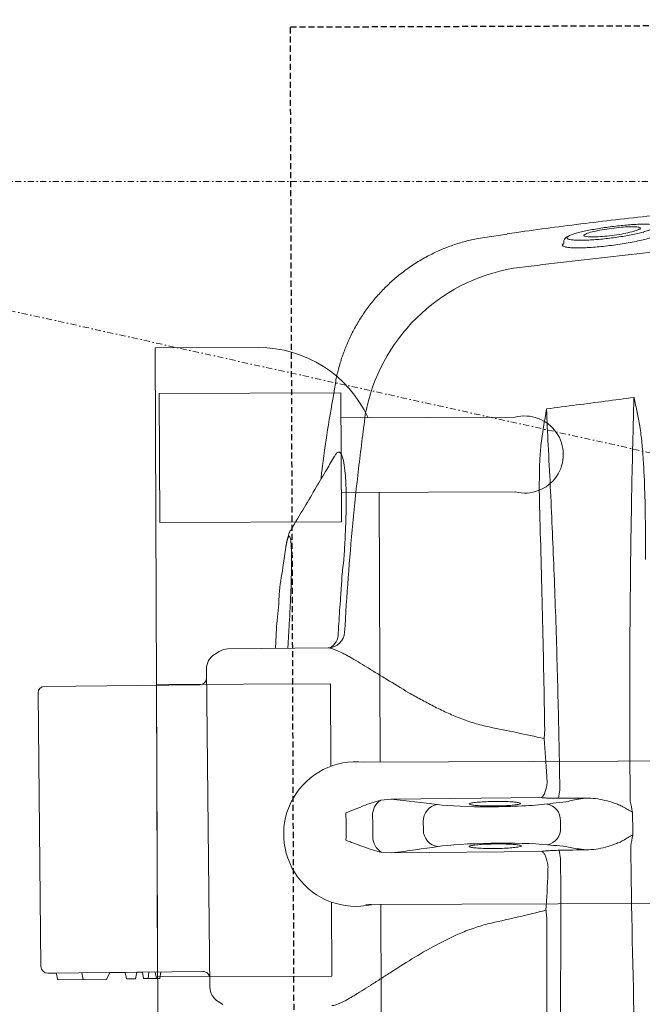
# Model space of a CAD drawing. Header units: millimetres. Extents: x 69858 to 162505, y 5570 to 25972.
# Tile 4 of 53: x 71927 to 72056, y 11507 to 11711. Entities that reach past the tile are written whole.
import ezdxf

# ---------------------------------------------------------------- set-up
doc = ezdxf.new("R2010")
doc.units = ezdxf.units.MM
doc.header["$LTSCALE"] = 2.5
doc.linetypes.add('11aa1PB-bd$0$11aa1PB-af$0$TRATTEGGIATA', pattern=[0.75, 0.5, -0.25])
doc.linetypes.add('DASHDOT2', pattern=[0.5, 0.25, -0.125, 0, -0.125])
doc.layers.add('Arch', color=7, linetype='Continuous')
doc.layers.add('FAINTEQUIP', color=253, linetype='Continuous')
for name, color, linetype, lineweight in [('CKD Equipments', 252, 'Continuous', 0), ('EQUIPMENT', 210, 'Continuous', 0), ('K Equipment', 30, 'Continuous', 9)]:
    doc.layers.add(name, color=color, linetype=linetype, lineweight=lineweight)

# ---------------------------------------------------------------- blocks, each defined once
blk = doc.blocks.new('G$C62143A14')
at = {"color": 8, "linetype": 'Continuous', "lineweight": 0}
for p, q in [((142.09, 481.19), (198.78, 481.8)), ((200.55, 448.21), (200.2, 480.41)), ((140.7, 479.77), (141.05, 447.57)), ((140.7, 479.77), (140.72, 478.13)), ((139.33, 477.57), (139.43, 467.67)), ((139.48, 477.75), (140.59, 477.95)), ((139.38, 472.47), (140.78, 472.73)), ((139.56, 472.5), (139.58, 472.5)), ((139.53, 467.51), (140.74, 466.96)), ((140.84, 466.81), (140.88, 463.71)), ((140.88, 463.71), (139.53, 463.46)), ((139.53, 463.46), (139.55, 461.55)), ((140.9, 461.32), (139.55, 461.55)), ((140.91, 460.16), (139.57, 459.91)), ((139.57, 459.91), (139.6, 457.25)), ((140.9, 461.32), (140.91, 460.16)), ((140.93, 458.82), (139.58, 458.93)), ((140.94, 457.5), (139.6, 457.25)), ((139.6, 457.25), (139.61, 456.53)), ((140.96, 456.31), (139.61, 456.53)), ((203.83, 446.85), (137.8, 446.14)), ((134.81, 444.41), (134.24, 443.43)), ((207.44, 444.22), (206.85, 445.18)), ((208.18, 421.59), (207.96, 442.42)), ((208.09, 429.99), (211.67, 429.77)), ((229.05, 430.4), (224.9, 430.98)), ((263.02, 420.05), (263.03, 420.06)), ((165.81, 410.59), (165.64, 408.47)), ((176.8, 408.59), (176.59, 410.7)), ((177.13, 377.42), (176.8, 408.59)), ((165.64, 408.47), (165.98, 377.3)), ((170.42, 401.86), (172.16, 401.88)), ((293.32, 389.13), (293.32, 389.13)), ((293.99, 384.45), (293.33, 389.13)), ((170.85, 373.41), (172.34, 373.42)), ((291.52, 372.86), (291.75, 373.03)), ((291.75, 373.03), (291.89, 372.94)), ((292.68, 372.68), (292.07, 372.73))]:
    blk.add_line(p, q, dxfattribs=at)
at = {"color": 8, "linetype": 'Continuous', "lineweight": 0, "flags": 128}
blk.add_lwpolyline([(139.47, 477.74), (139.47, 477.74), (139.48, 477.75)], dxfattribs=at)
at = {"color": 8, "linetype": 'Continuous', "lineweight": 0}
for centre, radius, start, end in [((142.1, 479.79), 1.4, 90.6162, 180.6162), ((198.8, 480.4), 1.4, 0.6162, 90.6162), ((140.55, 478.12), 0.175, 280.6162, 1.5356), ((139.5, 477.57), 0.175, 100.6162, 179.8134), ((139.61, 467.67), 0.175, 180.2997, 244.6825), ((140.67, 466.8), 0.175, 359.7298, 66.3191), ((139.65, 447.56), 1.4, 270.6162, 0.6162), ((201.95, 448.23), 1.4, 180.6162, 270.6162), ((137.83, 442.64), 3.5, 90.6162, 149.6525), ((203.87, 443.35), 3.5, 31.58, 90.6162), ((204.46, 442.38), 3.5, 0.6162, 31.58), ((211.65, 421.66), 3.47, 181.0853, 266.5636), ((211.04, 422.65), 3.14, 205.2925, 273.8166), ((249.74, 376.79), 37.74, 9.6758, 79.5449), ((169.03, 408.55), 3.81, 91.0104, 147.7315), ((173.41, 408.6), 3.81, 33.5009, 90.222), ((170.39, 398.41), 3.45, 89.4632, 172.6991), ((172.27, 398.43), 3.45, 8.5333, 91.7692), ((170.66, 376.8), 3.4, 192.1812, 273.2187), ((172.46, 376.82), 3.4, 268.0138, 349.0513), ((179.6, 386.55), 13.01, 258.4187, 273.3931), ((163.31, 386.4), 13.03, 267.8432, 282.7971), ((264.82, 359.79), 5.1, 198.6597, 198.9824)]:
    blk.add_arc(centre, radius, start, end, dxfattribs=at)
for centre, major_axis, ratio, start_param, end_param in [((166.46, 540.68), (1.8, -166.89), 0.087489, 0.555229, 0.6567), ((173.14, 540.75), (1.8, -166.89), 0.087489, 5.626486, 5.727956), ((166.45, 386.94), (0.15, -14), 0.087489, 0.682539, 2.586364), ((176.46, 387.05), (0.15, -14), 0.087489, 3.696821, 5.600646), ((171.51, 381.35), (37.1, 0.4), 0.145844, 4.211758, 4.440687), ((172.59, 312.04), (0.89, -82.6), 0.087489, 3.824132, 3.871858), ((171.93, 312.03), (0.89, -82.6), 0.087489, 2.411328, 2.459054), ((171.51, 381.35), (37.1, 0.4), 0.145844, 4.984033, 5.21302), ((166.41, 381.34), (0.11, -10.5), 0.087489, 0.30744, 0.730265), ((176.62, 381.45), (0.11, -10.5), 0.087489, 5.55292, 5.975743)]:
    blk.add_ellipse(centre, major_axis=major_axis, ratio=ratio, start_param=start_param, end_param=end_param, dxfattribs=at)
for points, knots in [([(217.34, 431.84), (215.51, 432.03), (212.42, 432.35), (209.32, 432.48), (208.06, 432.53)], [0, 0, 0, 0, 0.593547, 1, 1, 1, 1]), ([(224.9, 430.98), (223.05, 431.29), (220.59, 431.72), (217.98, 431.83), (217.34, 431.86)], [0, 0, 0, 0, 0.753677, 1, 1, 1, 1]), ([(211.67, 429.77), (212.8, 429.7), (215.09, 429.56), (218.36, 429.4), (221.43, 429.28), (224.19, 429.21), (226.63, 429.19), (228.63, 429.23), (230.14, 429.31), (231.09, 429.45), (231.48, 429.63), (231.26, 429.85), (230.51, 430.11), (229.54, 430.3), (229.05, 430.4)], [0, 0, 0, 0, 0.082182, 0.166764, 0.247017, 0.329479, 0.412022, 0.496967, 0.579727, 0.664898, 0.747476, 0.832441, 0.915021, 1, 1, 1, 1]), ([(232.62, 429.35), (232.51, 429.44), (232.21, 429.6), (231.78, 429.77), (231.17, 429.96), (230.4, 430.16), (229.66, 430.3), (229.26, 430.36)], [0, 0, 0, 0, 0.095307, 0.229075, 0.409095, 0.722588, 1, 1, 1, 1]), ([(247.95, 420.3), (247.03, 420.83), (244.9, 422.08), (241.37, 424.17), (237.17, 426.65), (234.2, 428.42), (232.62, 429.35)], [0, 0, 0, 0, 0.1790671, 0.418189, 0.6906263, 1, 1, 1, 1]), ([(263.02, 420.08), (257.33, 421.08), (250.71, 422.24), (244.05, 423.02), (243.13, 423.13)], [0, 0, 0, 0, 0.861575, 1, 1, 1, 1]), ([(133.99, 420.82), (134, 420.37), (134.2, 419.77), (134.72, 418.63), (134.93, 418.21), (135.3, 417.53), (135.44, 417.29), (135.72, 416.8), (135.87, 416.55), (136.64, 415.25), (137.37, 414.09), (138.58, 412.21), (139, 411.55), (139.88, 410.19), (140.34, 409.49), (141.72, 407.33), (142.68, 405.82), (144.62, 402.65), (145.6, 400.98), (147.49, 397.46), (148.39, 395.64), (149.56, 392.78), (149.93, 391.81), (150.58, 389.81), (150.87, 388.79), (151.1, 387.73)], [0, 0, 0, 0, 0.125, 0.125, 0.1875, 0.1875, 0.21875, 0.21875, 0.25, 0.25, 0.375, 0.375, 0.4375, 0.4375, 0.5, 0.5, 0.625, 0.625, 0.75, 0.75, 0.875, 0.875, 0.9375, 0.9375, 1, 1, 1, 1]), ([(191.78, 388.17), (191.99, 389.22), (192.26, 390.25), (192.87, 392.28), (193.22, 393.28), (193.97, 395.21), (194.37, 396.15), (195.22, 398), (195.66, 398.9), (196.56, 400.66), (197.02, 401.53), (197.72, 402.8), (197.95, 403.22), (198.43, 404.05), (198.66, 404.46), (199.83, 406.48), (200.76, 408.01), (202.1, 410.19), (202.54, 410.89), (203.17, 411.93), (203.38, 412.27), (203.79, 412.93), (203.99, 413.25), (204.96, 414.85), (205.66, 416.01), (206.41, 417.33), (206.55, 417.58), (206.82, 418.08), (206.95, 418.32), (207.3, 419.01), (207.5, 419.42), (208, 420.56), (208.18, 421.17), (208.18, 421.59)], [0, 0, 0, 0, 0.0625, 0.0625, 0.125, 0.125, 0.1875, 0.1875, 0.25, 0.25, 0.3125, 0.3125, 0.34375, 0.34375, 0.375, 0.375, 0.5, 0.5, 0.5625, 0.5625, 0.59375, 0.59375, 0.625, 0.625, 0.75, 0.75, 0.78125, 0.78125, 0.8125, 0.8125, 0.875, 0.875, 1, 1, 1, 1]), ([(211.25, 419.52), (213.05, 419.41), (214.85, 419.3), (217.55, 419.11), (218.89, 419.02), (220.47, 418.9), (221.14, 418.85), (221.59, 418.81), (221.81, 418.8), (222.04, 418.78)], [0, 0, 0, 0, 0.5, 0.5, 0.75, 0.875, 0.9375, 0.9375, 1, 1, 1, 1]), ([(222.04, 418.78), (222.04, 418.78), (223.3, 418.79), (225.86, 418.35), (229.86, 418.16), (233.98, 417.93), (237.98, 417.85), (241.53, 417.88), (244.47, 418.04), (246.75, 418.33), (248.25, 418.73), (248.89, 419.24), (248.81, 419.75), (248.17, 420.12), (247.95, 420.25)], [0, 0, 0, 0, 0.000001, 0.07749, 0.156459, 0.25141, 0.349211, 0.444694, 0.543101, 0.640433, 0.740837, 0.840407, 0.943195, 1, 1, 1, 1]), ([(222.04, 418.78), (222.04, 418.78), (222.04, 418.78), (222.04, 418.78), (222.04, 418.78), (222.04, 418.78), (222.04, 418.78)], [0, 0, 0, 0, 0.000000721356, 0.000000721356, 0.000000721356, 0.000001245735, 0.000001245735, 0.000001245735, 0.000001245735]), ([(222.04, 418.78), (222.04, 418.78), (222.04, 418.78), (222.04, 418.78), (222.04, 418.78), (222.04, 418.78)], [0, 0, 0, 0, 0.341802, 0.948176, 1, 1, 1, 1]), ([(293.34, 389.13), (293.26, 389.7), (293.04, 391.17), (292.46, 393.48), (291.65, 396.06), (290.65, 398.57), (289.42, 401.09), (287.96, 403.58), (286.27, 406.01), (284.41, 408.27), (282.41, 410.34), (280.28, 412.24), (278.04, 413.94), (275.7, 415.46), (273.28, 416.78), (270.8, 417.9), (268.28, 418.84), (265.73, 419.56), (263.98, 419.98), (263.07, 420.1), (263.03, 420.11)], [0, 0, 0, 0, 0.037673, 0.095878, 0.154189, 0.212585, 0.271048, 0.33568, 0.39959, 0.46265, 0.524915, 0.586431, 0.647228, 0.707328, 0.766741, 0.825471, 0.883514, 0.940856, 0.997479, 1, 1, 1, 1]), ([(165.81, 410.59), (165.93, 411.21), (166.1, 411.82), (166.49, 413.03), (166.7, 413.63), (167.14, 414.84), (167.37, 415.44), (167.71, 416.36), (167.82, 416.67), (168.05, 417.29), (168.17, 417.6), (168.28, 417.91)], [0, 0, 0, 0, 0.25, 0.25, 0.5, 0.5, 0.75, 0.75, 0.875, 0.875, 1, 1, 1, 1]), ([(176.59, 410.7), (176.46, 411.32), (176.27, 411.93), (175.86, 413.13), (175.63, 413.72), (175.16, 414.92), (174.92, 415.52), (174.56, 416.44), (174.44, 416.74), (174.2, 417.36), (174.08, 417.67), (173.95, 417.97)], [0, 0, 0, 0, 0.25, 0.25, 0.5, 0.5, 0.75, 0.75, 0.875, 0.875, 1, 1, 1, 1]), ([(211.44, 418.2), (215.22, 417.96), (222.78, 417.5), (234.09, 416.51), (245.37, 415.35), (252.85, 414.38), (256.59, 413.9)], [0, 0, 0, 0, 0.249615, 0.499229, 0.749614, 1, 1, 1, 1]), ([(166.57, 386.94), (166.57, 387.36), (166.56, 388.38), (166.61, 389.91), (166.7, 391.28), (166.83, 392.15), (166.96, 392.47), (167.04, 392.27), (167.07, 392.2)], [0, 0, 0, 0, 0.132098, 0.323568, 0.515413, 0.707812, 0.900839, 1, 1, 1, 1]), ([(167.07, 392.2), (167.1, 392.16), (167.18, 392.04), (167.3, 391.21), (167.43, 389.83), (167.49, 388.32), (167.53, 386.73), (167.52, 385.13), (167.46, 383.53), (167.36, 382.28), (167.26, 381.9), (167.22, 381.72)], [0, 0, 0, 0, 0.060949, 0.185979, 0.310678, 0.434944, 0.512562, 0.636279, 0.760031, 0.884002, 1, 1, 1, 1]), ([(175.45, 390.08), (175.46, 390.33), (175.5, 391.09), (175.6, 391.91), (175.75, 392.47), (175.85, 392.32), (175.91, 392.24)], [0, 0, 0, 0, 0.138476, 0.425595, 0.712972, 1, 1, 1, 1]), ([(175.91, 392.24), (175.96, 392.05), (176.06, 391.67), (176.19, 390.43), (176.29, 388.84), (176.33, 387.27), (176.33, 385.7), (176.3, 384.2), (176.2, 382.87), (176.11, 382.1), (176.06, 381.99), (176.05, 381.98)], [0, 0, 0, 0, 0.12873, 0.257, 0.385042, 0.513035, 0.593354, 0.721934, 0.850956, 0.980313, 1, 1, 1, 1]), ([(175.39, 387.04), (175.39, 387.22), (175.39, 388.01), (175.4, 388.78), (175.42, 389.6), (175.44, 389.84), (175.45, 390.08)], [0, 0, 0, 0, 0.170805, 0.715603, 0.716948, 1, 1, 1, 1]), ([(167.22, 381.72), (167.21, 381.7), (167.16, 381.45), (167.05, 381.51), (166.89, 381.97), (166.74, 383.06), (166.63, 384.58), (166.58, 385.96), (166.57, 386.75), (166.57, 386.94)], [0, 0, 0, 0, 0.012552, 0.198689, 0.385047, 0.571255, 0.757017, 0.942123, 1, 1, 1, 1]), ([(176.05, 381.98), (176.01, 381.85), (175.91, 381.59), (175.76, 381.91), (175.61, 382.77), (175.49, 384.12), (175.42, 385.62), (175.4, 386.63), (175.39, 387.04)], [0, 0, 0, 0, 0.154069, 0.335329, 0.515993, 0.696154, 0.875965, 1, 1, 1, 1]), ([(306.03, 246.53), (306.05, 246.74), (306.1, 247.44), (306.09, 249.1), (306.02, 251.41), (305.91, 253.61), (305.79, 255.51), (305.64, 257.64), (305.45, 260.19), (305.22, 263.27), (304.97, 266.57), (304.74, 269.7), (304.53, 272.52), (304.32, 275.47), (304.06, 279.2), (303.74, 283.72), (303.37, 289.07), (302.98, 294.49), (302.53, 300.72), (302.02, 307.68), (301.42, 315.36), (300.79, 323.06), (300.12, 330.75), (299.43, 338.41), (298.7, 346.04), (297.93, 353.61), (297.11, 361.08), (296.25, 368.42), (295.34, 375.55), (294.6, 380.92), (294.16, 383.8), (294.06, 384.46)], [0, 0, 0, 0, 0.00345, 0.046619, 0.089766, 0.112425, 0.13508, 0.158154, 0.181221, 0.209069, 0.237397, 0.25624, 0.275086, 0.294404, 0.313726, 0.346115, 0.37852, 0.411676, 0.44484, 0.491581, 0.538367, 0.585123, 0.633242, 0.681401, 0.729516, 0.779903, 0.830337, 0.880732, 0.93264, 0.98459, 1, 1, 1, 1]), ([(286.94, 383.13), (287.76, 376.65), (288.53, 370.15), (289.98, 357.15), (290.66, 350.64), (292.54, 331.08), (293.61, 318), (294.49, 304.89)], [0, 0, 0, 0, 0.25, 0.25, 0.5, 0.5, 1, 1, 1, 1]), ([(106.77, 376.32), (114.3, 376.26), (121.85, 376.22), (136.97, 376.2), (144.55, 376.21), (152.13, 376.25)], [0, 0, 0, 0, 0.5, 0.5, 1, 1, 1, 1]), ([(152.13, 376.25), (152.42, 376.28), (152.7, 376.31), (153.25, 376.37), (153.51, 376.39), (153.76, 376.41)], [0, 0, 0, 0, 0.5, 0.5, 1, 1, 1, 1]), ([(163.29, 376.05), (163.66, 376.11), (164, 376.18), (164.64, 376.37), (164.91, 376.48), (165.39, 376.71), (165.58, 376.83), (165.79, 377.01), (165.85, 377.07), (165.91, 377.15), (165.93, 377.18), (165.96, 377.24), (165.97, 377.27), (165.98, 377.3)], [0, 0, 0, 0, 0.25, 0.25, 0.5, 0.5, 0.75, 0.75, 0.875, 0.875, 0.9375, 0.9375, 1, 1, 1, 1]), ([(165.98, 377.3), (166.01, 377.09), (166.03, 376.85), (166.08, 376.32), (166.1, 376.03), (166.14, 375.42), (166.16, 375.08), (166.18, 374.4), (166.19, 374.05), (166.2, 373.69)], [0, 0, 0, 0, 0.25, 0.25, 0.5, 0.5, 0.75, 0.75, 1, 1, 1, 1]), ([(176.99, 373.81), (176.99, 374.17), (176.99, 374.52), (177, 375.2), (177.01, 375.53), (177.04, 376.15), (177.05, 376.44), (177.09, 376.97), (177.11, 377.21), (177.13, 377.42)], [0, 0, 0, 0, 0.25, 0.25, 0.5, 0.5, 0.75, 0.75, 1, 1, 1, 1]), ([(179.85, 376.23), (179.48, 376.28), (179.13, 376.35), (178.5, 376.52), (178.22, 376.62), (177.73, 376.84), (177.54, 376.96), (177.33, 377.13), (177.27, 377.19), (177.2, 377.28), (177.18, 377.31), (177.15, 377.36), (177.14, 377.39), (177.13, 377.42)], [0, 0, 0, 0, 0.25, 0.25, 0.5, 0.5, 0.75, 0.75, 0.875, 0.875, 0.9375, 0.9375, 1, 1, 1, 1]), ([(250.28, 375.96), (244.6, 375.66), (238.88, 375.38), (227.37, 374.87), (221.57, 374.64), (209.88, 374.24), (204, 374.07), (192.2, 373.78), (186.29, 373.66), (180.37, 373.57)], [0, 0, 0, 0, 0.25, 0.25, 0.5, 0.5, 0.75, 0.75, 1, 1, 1, 1]), ([(189.37, 376.8), (189.62, 376.78), (189.89, 376.76), (190.43, 376.72), (190.71, 376.7), (191, 376.67)], [0, 0, 0, 0, 0.5, 0.5, 1, 1, 1, 1]), ([(191, 376.67), (198.59, 376.8), (206.17, 376.94), (221.3, 377.29), (228.84, 377.49), (236.37, 377.71)], [0, 0, 0, 0, 0.5, 0.5, 1, 1, 1, 1]), ([(236.37, 377.71), (238.67, 377.78), (240.98, 377.82), (244.44, 377.78), (245.59, 377.76), (247.31, 377.68), (247.89, 377.65), (249.04, 377.56), (249.61, 377.51), (250.18, 377.45)], [0, 0, 0, 0, 0.5, 0.5, 0.75, 0.75, 0.875, 0.875, 1, 1, 1, 1]), ([(162.82, 373.38), (156.9, 373.34), (151, 373.33), (139.22, 373.37), (133.34, 373.42), (121.64, 373.56), (115.82, 373.67), (104.29, 373.93), (98.57, 374.08), (92.89, 374.27)], [0, 0, 0, 0, 0.25, 0.25, 0.5, 0.5, 0.75, 0.75, 1, 1, 1, 1]), ([(294.16, 352.6), (294.11, 352.65), (293.98, 352.78), (293.73, 353.31), (293.42, 354.15), (293.09, 355.26), (292.77, 356.58), (292.44, 358.09), (292.14, 359.73), (291.87, 361.47), (291.63, 363.23), (291.44, 364.97), (291.29, 366.64), (291.2, 368.2), (291.16, 369.59), (291.18, 370.78), (291.24, 371.74), (291.35, 372.47), (291.46, 372.73), (291.52, 372.86)], [0, 0, 0, 0, 0.033748, 0.0943765, 0.1550059, 0.2164046, 0.2778011, 0.3394988, 0.401186, 0.4625018, 0.5238027, 0.5842501, 0.6446877, 0.7043114, 0.7639324, 0.8229043, 0.8818778, 0.9409376, 1, 1, 1, 1]), ([(291.89, 372.94), (291.91, 372.94), (291.96, 372.91), (292.02, 372.8), (292.06, 372.73)], [0, 0, 0, 0, 0.362557, 1, 1, 1, 1]), ([(293.71, 371.53), (293.63, 371.79), (293.53, 372.04), (293.36, 372.27), (293.05, 372.57), (292.8, 372.64), (292.68, 372.68)], [0, 0, 0, 0, 0.040319, 0.556981, 0.79767, 1, 1, 1, 1]), ([(293.27, 372.08), (293.21, 372.06), (293.08, 372.03), (292.98, 371.77), (292.93, 371.56), (292.92, 371.5), (292.91, 371.44)], [0, 0, 0, 0, 0.435282, 0.87053, 0.887642, 1, 1, 1, 1]), ([(293.7, 371.55), (293.63, 371.69), (293.48, 371.99), (293.35, 372.05), (293.27, 372.08)], [0, 0, 0, 0, 0.460027, 1, 1, 1, 1]), ([(166.3, 367.99), (166.33, 368.36), (166.37, 368.72), (166.45, 369.38), (166.49, 369.69), (166.61, 370.52), (166.7, 370.98), (166.79, 371.34)], [0, 0, 0, 0, 0.25, 0.25, 0.5, 0.5, 1, 1, 1, 1]), ([(176.45, 371.44), (176.55, 371.09), (176.65, 370.63), (176.79, 369.8), (176.83, 369.49), (176.93, 368.84), (176.97, 368.48), (177.01, 368.1)], [0, 0, 0, 0, 0.5, 0.5, 0.75, 0.75, 1, 1, 1, 1]), ([(292.91, 371.44), (292.88, 371.3), (292.81, 370.96), (292.76, 370.16), (292.74, 369.11), (292.77, 367.89), (292.85, 366.53), (292.97, 365.07), (293.13, 363.56), (293.33, 362.02), (293.56, 360.51), (293.82, 359.04), (294.1, 357.68), (294.39, 356.46), (294.69, 355.42), (294.95, 354.63), (295.11, 354.31), (295.18, 354.18)], [0, 0, 0, 0, 0.051259, 0.120283, 0.188472, 0.25666, 0.324296, 0.39193, 0.459615, 0.527293, 0.595995, 0.664696, 0.734631, 0.804571, 0.875351, 0.946131, 1, 1, 1, 1]), ([(295.97, 354.29), (295.98, 354.35), (296.04, 354.57), (296.08, 355.21), (296.1, 356.17), (296.07, 357.34), (296, 358.65), (295.88, 360.07), (295.73, 361.57), (295.54, 363.11), (295.32, 364.64), (295.08, 366.13), (294.82, 367.54), (294.55, 368.81), (294.27, 369.93), (294, 370.83), (293.81, 371.37), (293.71, 371.53), (293.7, 371.55)], [0, 0, 0, 0, 0.024652, 0.093115, 0.161575, 0.22959, 0.297606, 0.365358, 0.433111, 0.501455, 0.569803, 0.639058, 0.708314, 0.778292, 0.84826, 0.918899, 0.989527, 1, 1, 1, 1]), ([(166.3, 367.99), (166.29, 367.33), (166.35, 366.67), (166.54, 365.37), (166.68, 364.73), (167.01, 363.45), (167.21, 362.82), (167.56, 361.88), (167.68, 361.57), (167.95, 360.96), (168.09, 360.66), (168.26, 360.37)], [0, 0, 0, 0, 0.25, 0.25, 0.5, 0.5, 0.75, 0.75, 0.875, 0.875, 1, 1, 1, 1]), ([(175.21, 360.44), (175.38, 360.74), (175.52, 361.04), (175.77, 361.66), (175.89, 361.97), (176.21, 362.91), (176.4, 363.55), (176.7, 364.83), (176.83, 365.48), (176.99, 366.78), (177.04, 367.44), (177.01, 368.1)], [0, 0, 0, 0, 0.125, 0.125, 0.25, 0.25, 0.5, 0.5, 0.75, 0.75, 1, 1, 1, 1]), ([(295.02, 357.12), (294.94, 357.28), (294.74, 357.66), (294.4, 358.94), (294.04, 360.69), (293.73, 362.7), (293.52, 364.71), (293.42, 366.44), (293.44, 367.69), (293.53, 368.06), (293.57, 368.21)], [0, 0, 0, 0, 0.104326, 0.2390748, 0.3747463, 0.5100267, 0.6439516, 0.7758487, 0.9059011, 1, 1, 1, 1]), ([(293.57, 368.21), (293.58, 368.28), (293.62, 368.55), (293.7, 368.56), (293.75, 368.57)], [0, 0, 0, 0, 0.273671, 1, 1, 1, 1]), ([(293.75, 368.57), (293.78, 368.56), (293.88, 368.54), (294, 368.28), (294.08, 368.1)], [0, 0, 0, 0, 0.292267, 1, 1, 1, 1]), ([(294.08, 368.1), (294.1, 368.07), (294.22, 367.87), (294.49, 366.91), (294.84, 365.29), (295.16, 363.32), (295.41, 361.3), (295.55, 359.45), (295.58, 357.95), (295.5, 357.42), (295.46, 357.16)], [0, 0, 0, 0, 0.025718, 0.168563, 0.309104, 0.450813, 0.590944, 0.727665, 0.867111, 1, 1, 1, 1]), ([(168.26, 360.37), (168.45, 360.04), (168.64, 359.71), (169.01, 359.06), (169.19, 358.73), (169.38, 358.4)], [0, 0, 0, 0, 0.5, 0.5, 1, 1, 1, 1]), ([(175.21, 360.44), (175.03, 360.11), (174.85, 359.78), (174.49, 359.11), (174.32, 358.78), (174.14, 358.45)], [0, 0, 0, 0, 0.5, 0.5, 1, 1, 1, 1]), ([(89.48, 356.56), (102.2, 357.15), (115.02, 357.64), (140.91, 358.4), (153.96, 358.68), (167.14, 358.84)], [0, 0, 0, 0, 0.5, 0.5, 1, 1, 1, 1]), ([(176.37, 358.94), (182.93, 359), (189.47, 359.03), (199.27, 359.03), (202.53, 359.03), (209.05, 359), (212.31, 358.99), (218.81, 358.93), (222.06, 358.9), (228.52, 358.82), (231.74, 358.78), (241.38, 358.62), (247.76, 358.49), (254.1, 358.33)], [0, 0, 0, 0, 0.25, 0.25, 0.375, 0.375, 0.5, 0.5, 0.625, 0.625, 0.75, 0.75, 1, 1, 1, 1]), ([(260, 358.13), (259.94, 358.11), (259.88, 358.09), (259.76, 358.07), (259.7, 358.05), (259.52, 358.01), (259.39, 357.99), (259.03, 357.91), (258.79, 357.86), (258.06, 357.71), (257.57, 357.62), (256.11, 357.33), (255.14, 357.15), (254.16, 356.97)], [0, 0, 0, 0, 0.03125, 0.03125, 0.0625, 0.0625, 0.125, 0.125, 0.25, 0.25, 0.5, 0.5, 1, 1, 1, 1]), ([(259.99, 358.16), (260.03, 358.16), (260.08, 358.17), (260.13, 358.18), (260.13, 358.18), (260.14, 358.18), (260.15, 358.18)], [0, 0, 0, 0, 0.0002027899, 0.0002027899, 0.0002027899, 0.000241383, 0.000241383, 0.000241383, 0.000241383]), ([(260, 358.13), (260.04, 358.14), (260.08, 358.16), (260.13, 358.17), (260.14, 358.18), (260.14, 358.18), (260.15, 358.18)], [0, 0, 0, 0, 0.0002012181, 0.0002012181, 0.0002012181, 0.0002381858, 0.0002381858, 0.0002381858, 0.0002381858]), ([(254.16, 356.97), (253.59, 356.87), (253.02, 356.78), (251.88, 356.63), (251.31, 356.57), (249.59, 356.4), (248.44, 356.3), (245, 356.08), (242.7, 355.98), (238.08, 355.85), (235.77, 355.81), (231.14, 355.77), (228.82, 355.77), (226.5, 355.78)], [0, 0, 0, 0, 0.0625, 0.0625, 0.125, 0.125, 0.25, 0.25, 0.5, 0.5, 0.75, 0.75, 1, 1, 1, 1]), ([(295.46, 357.16), (295.43, 357.05), (295.33, 356.78), (295.18, 356.76), (295.04, 357.07), (295.02, 357.12)], [0, 0, 0, 0, 0.3430891, 0.88625, 1, 1, 1, 1])]:
    blk.add_open_spline(points, degree=3, knots=knots, dxfattribs=at)
for points in [[(168.28, 417.91), (169.23, 417.87), (171.12, 417.79), (173.01, 417.91), (173.95, 417.97)], [(173.39, 412.41), (172.66, 412.38), (171.18, 412.32), (169.7, 412.35), (168.97, 412.37)], [(189.37, 376.8), (190.22, 380.58), (191.02, 384.37), (191.78, 388.17)], [(151.1, 387.73), (151.95, 383.95), (152.83, 380.18), (153.76, 376.41)], [(161.61, 376.03), (161.97, 376.02), (162.34, 376.01), (162.7, 375.99)], [(162.7, 375.99), (162.9, 375.98), (163.09, 376), (163.29, 376.05)], [(179.85, 376.23), (180.04, 376.18), (180.24, 376.17), (180.44, 376.18)], [(180.44, 376.18), (180.8, 376.21), (181.16, 376.23), (181.52, 376.25)], [(250.18, 377.45), (252.73, 377.15), (255.26, 376.74), (257.78, 376.28)], [(257.78, 376.28), (255.24, 376.2), (252.74, 376.09), (250.28, 375.96)], [(257.78, 376.28), (258.04, 374.21), (258.31, 372.13), (258.59, 370.05)], [(177.01, 368.1), (177, 370.01), (177, 371.91), (176.99, 373.81)], [(166.2, 373.69), (166.23, 371.79), (166.27, 369.89), (166.3, 367.99)], [(258.59, 370.05), (259.1, 366.09), (259.61, 362.14), (260.15, 358.18)], [(167.14, 358.84), (167.88, 358.69), (168.63, 358.54), (169.38, 358.4)], [(174.14, 358.45), (172.55, 358.44), (170.97, 358.42), (169.38, 358.4)], [(176.37, 358.94), (175.63, 358.77), (174.88, 358.61), (174.14, 358.45)], [(254.1, 358.33), (256.1, 358.27), (258.12, 358.22), (260.15, 358.18)]]:
    blk.add_open_spline(points, degree=3, dxfattribs=at)
at = {"layer": 'EQUIPMENT', "color": 8}
blk.add_lwpolyline([(255.93, 413.33, 0.294125), (270.5, 436.14), (270.42, 457.48), (60.67, 456.7), (60.75, 435.36, 0.340822), (79.49, 411.25)], format="xyb", dxfattribs=at)
blk.add_lwpolyline([(255.93, 413.33, 0.294125), (270.5, 436.14), (270.42, 457.48), (60.67, 456.7), (60.75, 435.36, 0.340822), (79.49, 411.25)], format="xyb", dxfattribs=at)
blk.add_lwpolyline([(255.93, 413.33, 0.294125), (270.5, 436.14), (270.42, 457.48), (60.67, 456.7), (60.75, 435.36, 0.340822), (79.49, 411.25)], format="xyb", dxfattribs=at)
blk.add_lwpolyline([(255.93, 413.33, 0.294125), (270.5, 436.14), (270.42, 457.48), (60.67, 456.7), (60.75, 435.36, 0.340822), (79.49, 411.25)], format="xyb", dxfattribs=at)
blk.add_lwpolyline([(255.93, 413.33, 0.294125), (270.5, 436.14), (270.42, 457.48), (60.67, 456.7), (60.75, 435.36, 0.340822), (79.49, 411.25)], format="xyb", dxfattribs=at)
blk.add_lwpolyline([(255.93, 413.33, 0.294125), (270.5, 436.14), (270.42, 457.48), (60.67, 456.7), (60.75, 435.36, 0.340822), (79.49, 411.25)], format="xyb", dxfattribs=at)
blk.add_lwpolyline([(255.93, 413.33, 0.294125), (270.5, 436.14), (270.42, 457.48), (60.67, 456.7), (60.75, 435.36, 0.340822), (79.49, 411.25)], format="xyb", dxfattribs=at)
blk.add_lwpolyline([(255.93, 413.33, 0.294125), (270.5, 436.14), (270.42, 457.48), (60.67, 456.7), (60.75, 435.36, 0.340822), (79.49, 411.25)], format="xyb", dxfattribs=at)
for points in [[(183.65, 421.03), (200.7, 421.09), (200.57, 457.22), (139.97, 457), (140.1, 420.87), (155.46, 420.92)], [(183.65, 421.03), (200.7, 421.09), (200.57, 457.22), (139.97, 457), (140.1, 420.87), (155.46, 420.92)], [(183.65, 421.03), (200.7, 421.09), (200.57, 457.22), (139.97, 457), (140.1, 420.87), (155.46, 420.92)], [(183.65, 421.03), (200.7, 421.09), (200.57, 457.22), (139.97, 457), (140.1, 420.87), (155.46, 420.92)], [(183.65, 421.03), (200.7, 421.09), (200.57, 457.22), (139.97, 457), (140.1, 420.87), (155.46, 420.92)], [(183.65, 421.03), (200.7, 421.09), (200.57, 457.22), (139.97, 457), (140.1, 420.87), (155.46, 420.92)], [(183.65, 421.03), (200.7, 421.09), (200.57, 457.22), (139.97, 457), (140.1, 420.87), (155.46, 420.92)], [(183.65, 421.03), (200.7, 421.09), (200.57, 457.22), (139.97, 457), (140.1, 420.87), (155.46, 420.92)], [(240.41, 418.88), (240.54, 382.77)], [(240.41, 418.88), (240.54, 382.77)], [(240.41, 418.88), (240.54, 382.77)], [(240.41, 418.88), (240.54, 382.77)], [(240.41, 418.88), (240.54, 382.77)], [(240.41, 418.88), (240.54, 382.77)], [(240.41, 418.88), (240.54, 382.77)], [(240.41, 418.88), (240.54, 382.77)], [(256.04, 382.83), (255.9, 418.94)], [(256.04, 382.83), (255.9, 418.94)], [(256.04, 382.83), (255.9, 418.94)], [(256.04, 382.83), (255.9, 418.94)], [(256.04, 382.83), (255.9, 418.94)], [(256.04, 382.83), (255.9, 418.94)], [(256.04, 382.83), (255.9, 418.94)], [(256.04, 382.83), (255.9, 418.94)], [(155.51, 254.39), (154.92, 413.78)], [(155.51, 254.39), (154.92, 413.78)], [(155.51, 254.39), (154.92, 413.78)], [(155.51, 254.39), (154.92, 413.78)], [(155.51, 254.39), (154.92, 413.78)], [(155.51, 254.39), (154.92, 413.78)], [(155.51, 254.39), (154.92, 413.78)], [(155.51, 254.39), (154.92, 413.78)], [(184.49, 414.24), (185.08, 255.99)], [(184.49, 414.24), (185.08, 255.99)], [(184.49, 414.24), (185.08, 255.99)], [(184.49, 414.24), (185.08, 255.99)], [(184.49, 414.24), (185.08, 255.99)], [(184.49, 414.24), (185.08, 255.99)], [(184.49, 414.24), (185.08, 255.99)], [(184.49, 414.24), (185.08, 255.99)], [(94.99, 410.49), (154.93, 410.71)], [(94.99, 410.49), (154.93, 410.71)], [(94.99, 410.49), (154.93, 410.71)], [(94.99, 410.49), (154.93, 410.71)], [(94.99, 410.49), (154.93, 410.71)], [(94.99, 410.49), (154.93, 410.71)], [(94.99, 410.49), (154.93, 410.71)], [(94.99, 410.49), (154.93, 410.71)], [(184.5, 410.82), (240.44, 411.03)], [(184.5, 410.82), (240.44, 411.03)], [(184.5, 410.82), (240.44, 411.03)], [(184.5, 410.82), (240.44, 411.03)], [(184.5, 410.82), (240.44, 411.03)], [(184.5, 410.82), (240.44, 411.03)], [(184.5, 410.82), (240.44, 411.03)], [(184.5, 410.82), (240.44, 411.03)]]:
    blk.add_lwpolyline(points, dxfattribs=at)
blk.add_lwpolyline([(234.36, 418.86), (261.12, 418.96), (260.98, 456.66), (234.22, 456.56)], close=True, dxfattribs=at)
blk.add_lwpolyline([(234.36, 418.86), (261.12, 418.96), (260.98, 456.66), (234.22, 456.56)], close=True, dxfattribs=at)
blk.add_lwpolyline([(234.36, 418.86), (261.12, 418.96), (260.98, 456.66), (234.22, 456.56)], close=True, dxfattribs=at)
blk.add_lwpolyline([(234.36, 418.86), (261.12, 418.96), (260.98, 456.66), (234.22, 456.56)], close=True, dxfattribs=at)
blk.add_lwpolyline([(234.36, 418.86), (261.12, 418.96), (260.98, 456.66), (234.22, 456.56)], close=True, dxfattribs=at)
blk.add_lwpolyline([(234.36, 418.86), (261.12, 418.96), (260.98, 456.66), (234.22, 456.56)], close=True, dxfattribs=at)
blk.add_lwpolyline([(234.36, 418.86), (261.12, 418.96), (260.98, 456.66), (234.22, 456.56)], close=True, dxfattribs=at)
blk.add_lwpolyline([(234.36, 418.86), (261.12, 418.96), (260.98, 456.66), (234.22, 456.56)], close=True, dxfattribs=at)
for centre, radius, start, end in [((169.57, 415.84), 15, 353.8395, 192.3466), ((169.57, 415.84), 15, 353.8395, 192.3466), ((169.57, 415.84), 15, 353.8395, 192.3466), ((169.57, 415.84), 15, 353.8395, 192.3466), ((169.57, 415.84), 15, 353.8395, 192.3466), ((169.57, 415.84), 15, 353.8395, 192.3466), ((169.57, 415.84), 15, 353.8395, 192.3466), ((169.57, 415.84), 15, 353.8395, 192.3466), ((248.3, 380.82), 8, 165.8268, 14.5999), ((248.3, 380.82), 8, 165.8268, 14.5999), ((248.3, 380.82), 8, 165.8268, 14.5999), ((248.3, 380.82), 8, 165.8268, 14.5999), ((248.3, 380.82), 8, 165.8268, 14.5999), ((248.3, 380.82), 8, 165.8268, 14.5999), ((248.3, 380.82), 8, 165.8268, 14.5999), ((248.3, 380.82), 8, 165.8268, 14.5999)]:
    blk.add_arc(centre, radius, start, end, dxfattribs=at)
at = {"layer": 'FAINTEQUIP', "color": 8, "linetype": '11aa1PB-bd$0$11aa1PB-af$0$TRATTEGGIATA'}
blk.add_lwpolyline([(337, 429.45), (338.5, 25.45), (1.5, 24.2), (0, 428.19), (337, 429.45)], dxfattribs=at)
blk = doc.blocks.new('ARCH')
at = {"layer": 'K Equipment', "color": 8, "linetype": 'DASHDOT2', "lineweight": 5, "ltscale": 2}
blk.add_line((117070.83, 8510.58), (115720.83, 8810.58), dxfattribs=at)
blk.add_lwpolyline([(117070.83, 8810.58), (115720.83, 8810.58), (115720.83, 8510.58), (117070.83, 8510.58)], close=True, dxfattribs=at)
at = {"layer": 'CKD Equipments', "color": 8, "ltscale": 0.25, "rotation": 90}
blk.add_blockref('G$C62143A14', (116328.92, 8505.63), dxfattribs=at)

msp = doc.modelspace()

# ---------------------------------------------------------------- block references
at = {"layer": 'Arch'}
msp.add_blockref('ARCH', (-43916.74, 2867.04), dxfattribs=at)

doc.saveas('drawing.dxf')
